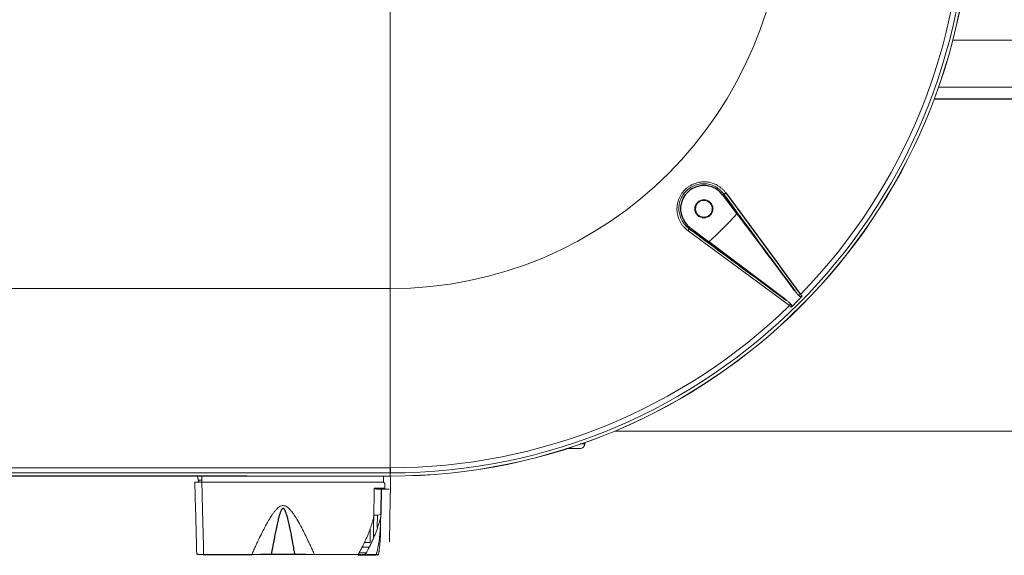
# Model space of a CAD drawing. Header units: millimetres. Extents: x 6 to 425, y 6 to 273.
# Tile 64 of 103: x 162 to 176, y 210 to 218. Entities that reach past the tile are written whole.
import ezdxf

# ---------------------------------------------------------------- set-up
doc = ezdxf.new("R2010")
doc.units = ezdxf.units.MM

msp = doc.modelspace()

# ---------------------------------------------------------------- linework, layer by layer
at = {"color": 144, "linetype": 'Continuous', "lineweight": 18}
for p, q in [((219.396, 217.379), (175.699, 217.379)), ((219.601, 216.706), (175.495, 216.706)), ((172.42, 215.18), (172.404, 215.167)), ((171.925, 214.685), (171.937, 214.7)), ((172.21, 214.493), (171.937, 214.7)), ((155.651, 213.824), (167.651, 213.824)), ((167.651, 213.824), (167.651, 211.262)), ((170.861, 211.787), (224.234, 211.787)), ((161.763, 211.262), (167.651, 211.262)), ((167.651, 211.188), (155.651, 211.188)), ((155.651, 211.144), (167.651, 211.144)), ((164.907, 211.07), (164.893, 211.144)), ((164.905, 211.086), (164.894, 211.144)), ((164.894, 211.138), (164.904, 211.078)), ((164.905, 211.087), (164.904, 211.054)), ((164.954, 211.087), (164.905, 211.087)), ((164.954, 211.142), (164.954, 211.054)), ((165.6, 211.142), (165.6, 211.144)), ((165.6, 211.144), (165.6, 211.143)), ((165.6, 211.143), (166.035, 211.143)), ((165.6, 211.142), (165.6, 211.143)), ((166.035, 211.143), (166.035, 211.144)), ((166.035, 211.143), (166.035, 211.142)), ((166.766, 211.142), (166.035, 211.142)), ((166.766, 211.142), (166.767, 211.143)), ((166.767, 211.143), (167.201, 211.143)), ((167.201, 211.143), (167.202, 211.142)), ((167.651, 211.142), (167.202, 211.142)), ((167.554, 211.054), (167.555, 211.142)), ((167.651, 211.188), (167.651, 211.144)), ((167.651, 211.142), (167.651, 211.144)), ((167.655, 211.142), (167.654, 211.055)), ((167.554, 211.054), (164.954, 211.054)), ((167.554, 211.054), (164.954, 211.054)), ((167.421, 210.97), (167.572, 210.972)), ((167.47, 210.97), (167.421, 210.97)), ((167.47, 210.955), (167.47, 210.97)), ((167.521, 210.955), (167.572, 210.956)), ((167.465, 210.407), (167.467, 210.585)), ((167.363, 210.194), (167.361, 210.389)), ((167.247, 210.127), (167.337, 210.127)), ((167.363, 210.194), (167.281, 210.194)), ((167.337, 210.127), (167.345, 210.127)), ((164.98, 210.01), (164.98, 210.023)), ((164.98, 210.017), (164.98, 210.017)), ((165.67, 210.01), (165.67, 210.023)), ((165.67, 210.021), (167.238, 210.021)), ((165.949, 210.027), (166.285, 210.027)), ((166.565, 210.023), (167.191, 210.023)), ((167.237, 210.047), (167.204, 210.047)), ((167.425, 210.024), (167.425, 210.021))]:
    msp.add_line(p, q, dxfattribs=at)
at = {"color": 7, "linetype": 'Continuous', "lineweight": 25}
for p, q in [((219.664, 216.532), (175.432, 216.532)), ((172.404, 215.167), (172.611, 214.894)), ((173.313, 213.662), (172.21, 214.493)), ((170.432, 211.621), (170.433, 211.605)), ((167.651, 211.262), (167.651, 211.188)), ((165.6, 211.142), (161.868, 211.142)), ((164.905, 211.087), (164.904, 211.054)), ((167.337, 210.127), (167.337, 210.111)), ((164.98, 210.023), (165.67, 210.023))]:
    msp.add_line(p, q, dxfattribs=at)
at = {"color": 144, "linetype": 'Continuous', "lineweight": 18}
for radius in [0.13, 0.119]:
    msp.add_circle((172.138, 214.966), radius, dxfattribs=at)
for centre, radius, start, end in [((167.651, 219.454), 5.63, 270, 0), ((167.651, 219.454), 8.265, 270, 0), ((167.651, 219.454), 8.31, 270, 0), ((167.651, 219.454), 8.312, 270, 0), ((167.651, 219.454), 8.192, 315.7869, 0), ((167.651, 219.454), 6.738, 312.5883, 317.4117), ((171.879, 214.685), 0.046, 313.4763, 359.6068), ((173.467, 213.81), 0.0876, 289.4439, 308.6069), ((167.651, 219.454), 8.225, 314.2409, 315.7591), ((167.651, 219.454), 8.192, 270, 314.2131), ((170.366, 211.604), 0.0667, 270, 1), ((167.442, 210.787), 0.205, 262.1243, 290.5941), ((167.48, 210.298), 0.0291, 309.8683, 354.7878), ((167.275, 210.027), 0.0167, 270.0047, 329.8486), ((167.435, 210.026), 0.0154, 271.9917, 348.1244), ((167.466, 210.027), 0.0167, 270, 349.6236)]:
    msp.add_arc(centre, radius, start, end, dxfattribs=at)
at = {"color": 7, "linetype": 'Continuous', "lineweight": 25}
for centre, radius, start, end in [((172.138, 214.966), 0.333, 37.1693, 232.8307), ((172.42, 215.225), 0.046, 270.3932, 316.5237), ((173.295, 213.637), 0.0876, 321.3931, 340.5561)]:
    msp.add_arc(centre, radius, start, end, dxfattribs=at)
at = {"color": 144, "linetype": 'Continuous', "lineweight": 18}
for points, knots in [([(167.651, 217.962), (167.651, 217.87), (167.651, 217.771), (167.651, 217.564), (167.651, 217.455), (167.651, 217.229), (167.651, 217.112), (167.651, 216.872), (167.651, 216.626), (167.651, 216.375), (167.651, 216.125), (167.651, 216.001), (167.651, 215.633), (167.651, 215.396), (167.651, 214.963), (167.651, 214.767), (167.651, 214.516), (167.651, 214.44), (167.651, 214.302), (167.651, 214.241), (167.651, 214.133), (167.651, 214.086), (167.651, 214.026), (167.651, 214.008), (167.651, 213.975), (167.651, 213.899), (167.651, 213.855), (167.651, 213.824)], [0, 0, 0, 0, 0.0625, 0.0625, 0.125, 0.125, 0.1875, 0.1875, 0.25, 0.3125, 0.3125, 0.375, 0.375, 0.5, 0.5, 0.625, 0.625, 0.6875, 0.6875, 0.75, 0.75, 0.8125, 0.8125, 0.84375, 0.84375, 0.875, 1, 1, 1, 1]), ([(171.911, 214.652), (171.888, 214.668), (171.868, 214.686), (171.841, 214.717), (171.833, 214.728), (171.817, 214.75), (171.809, 214.762), (171.789, 214.798), (171.778, 214.823), (171.766, 214.862), (171.763, 214.876), (171.757, 214.903), (171.756, 214.917), (171.753, 214.944), (171.753, 214.958), (171.753, 214.986), (171.754, 215), (171.76, 215.042), (171.766, 215.069), (171.781, 215.108), (171.786, 215.121), (171.799, 215.147), (171.806, 215.159), (171.828, 215.195), (171.846, 215.217), (171.876, 215.248), (171.887, 215.257), (171.909, 215.275), (171.921, 215.283), (171.944, 215.298), (171.957, 215.305), (171.982, 215.318), (171.995, 215.323), (172.035, 215.338), (172.062, 215.344), (172.118, 215.352), (172.146, 215.352), (172.187, 215.349), (172.201, 215.347), (172.228, 215.342), (172.242, 215.338), (172.281, 215.326), (172.306, 215.316), (172.342, 215.295), (172.354, 215.288), (172.376, 215.272), (172.387, 215.264), (172.408, 215.246), (172.417, 215.236), (172.436, 215.216), (172.445, 215.205), (172.453, 215.194)], [0, 0, 0, 0, 0.0625, 0.0625, 0.09375, 0.09375, 0.125, 0.125, 0.1875, 0.1875, 0.21875, 0.21875, 0.25, 0.25, 0.28125, 0.28125, 0.3125, 0.3125, 0.375, 0.375, 0.40625, 0.40625, 0.4375, 0.4375, 0.5, 0.5, 0.53125, 0.53125, 0.5625, 0.5625, 0.59375, 0.59375, 0.625, 0.625, 0.6875, 0.6875, 0.75, 0.75, 0.78125, 0.78125, 0.8125, 0.8125, 0.875, 0.875, 0.90625, 0.90625, 0.9375, 0.9375, 0.96875, 0.96875, 1, 1, 1, 1]), ([(172.42, 215.18), (172.412, 215.19), (172.404, 215.199), (172.388, 215.218), (172.379, 215.227), (172.36, 215.243), (172.35, 215.251), (172.33, 215.265), (172.319, 215.272), (172.286, 215.291), (172.264, 215.301), (172.216, 215.316), (172.19, 215.321), (172.14, 215.325), (172.115, 215.325), (172.063, 215.318), (172.038, 215.312), (172.002, 215.299), (171.99, 215.294), (171.967, 215.282), (171.955, 215.276), (171.923, 215.255), (171.902, 215.239), (171.865, 215.202), (171.849, 215.181), (171.828, 215.148), (171.822, 215.137), (171.81, 215.114), (171.805, 215.102), (171.792, 215.065), (171.786, 215.041), (171.782, 215.002), (171.781, 214.989), (171.78, 214.964), (171.781, 214.951), (171.783, 214.926), (171.785, 214.914), (171.79, 214.889), (171.793, 214.877), (171.804, 214.841), (171.814, 214.818), (171.832, 214.785), (171.839, 214.774), (171.854, 214.754), (171.861, 214.744), (171.886, 214.716), (171.905, 214.7), (171.925, 214.685)], [0, 0, 0, 0, 0.03125, 0.03125, 0.0625, 0.0625, 0.09375, 0.09375, 0.125, 0.125, 0.1875, 0.1875, 0.25, 0.25, 0.3125, 0.3125, 0.375, 0.375, 0.40625, 0.40625, 0.4375, 0.4375, 0.5, 0.5, 0.5625, 0.5625, 0.59375, 0.59375, 0.625, 0.625, 0.6875, 0.6875, 0.71875, 0.71875, 0.75, 0.75, 0.78125, 0.78125, 0.8125, 0.8125, 0.875, 0.875, 0.90625, 0.90625, 0.9375, 0.9375, 1, 1, 1, 1]), ([(173.522, 213.742), (173.526, 213.737), (173.53, 213.732), (173.537, 213.723), (173.54, 213.719), (173.543, 213.715)], [0, 0, 0, 0, 0.5, 0.5, 1, 1, 1, 1]), ([(173.313, 213.662), (173.324, 213.654), (173.335, 213.645), (173.357, 213.627), (173.367, 213.618), (173.377, 213.608)], [0, 0, 0, 0, 0.5, 0.5, 1, 1, 1, 1]), ([(173.389, 213.561), (173.385, 213.564), (173.381, 213.568), (173.372, 213.575), (173.368, 213.579), (173.363, 213.582)], [0, 0, 0, 0, 0.5, 0.5, 1, 1, 1, 1]), ([(170.366, 211.537), (170.366, 211.537), (170.366, 211.537), (170.348, 211.537), (170.321, 211.537), (170.278, 211.537), (170.224, 211.537), (170.189, 211.537), (170.173, 211.537)], [0, 0, 0, 0, 0.291263, 0.437878, 0.584444, 0.798156, 0.907559, 1, 1, 1, 1]), ([(170.368, 211.605), (170.375, 211.605), (170.397, 211.605), (170.413, 211.605), (170.433, 211.605), (170.433, 211.605), (170.433, 211.605)], [0, 0, 0, 0, 0.1056254, 0.328025, 0.5504939, 1, 1, 1, 1]), ([(164.954, 211.054), (164.952, 211.054), (164.948, 211.054), (164.942, 211.054), (164.936, 211.054), (164.93, 211.054), (164.925, 211.054), (164.919, 211.054), (164.914, 211.054), (164.909, 211.054), (164.904, 211.054), (164.899, 211.054), (164.895, 211.054), (164.891, 211.054), (164.887, 211.054), (164.882, 211.054), (164.876, 211.054), (164.87, 211.054), (164.864, 211.054), (164.86, 211.054), (164.856, 211.054), (164.854, 211.054), (164.854, 211.054), (164.854, 211.054)], [0, 0, 0, 0, 0.03779, 0.075618, 0.113392, 0.151016, 0.1884, 0.22545, 0.26208, 0.298205, 0.333746, 0.368629, 0.402787, 0.436157, 0.468687, 0.500327, 0.565268, 0.633264, 0.703852, 0.776473, 0.850497, 0.92524, 1, 1, 1, 1]), ([(164.881, 210.027), (164.876, 210.194), (164.872, 210.364), (164.863, 210.708), (164.858, 210.881), (164.854, 211.054)], [0, 0, 0, 0, 0.5, 0.5, 1, 1, 1, 1]), ([(164.954, 211.054), (164.954, 211.041), (164.955, 211.016), (164.956, 210.979), (164.957, 210.943), (164.958, 210.906), (164.959, 210.871), (164.959, 210.835), (164.96, 210.801), (164.961, 210.766), (164.962, 210.733), (164.963, 210.699), (164.964, 210.666), (164.965, 210.634), (164.965, 210.602), (164.966, 210.571), (164.967, 210.54), (164.968, 210.509), (164.969, 210.48), (164.969, 210.45), (164.97, 210.421), (164.971, 210.393), (164.972, 210.365), (164.972, 210.337), (164.973, 210.31), (164.974, 210.284), (164.974, 210.257), (164.975, 210.232), (164.976, 210.207), (164.976, 210.182), (164.977, 210.158), (164.977, 210.134), (164.978, 210.111), (164.979, 210.088), (164.979, 210.066), (164.98, 210.044), (164.98, 210.03), (164.98, 210.023)], [0, 0, 0, 0, 0.036055, 0.071669, 0.106843, 0.141577, 0.175871, 0.209725, 0.243138, 0.276111, 0.308644, 0.340737, 0.37239, 0.403602, 0.434375, 0.464707, 0.494599, 0.524051, 0.553062, 0.581634, 0.609765, 0.637456, 0.664707, 0.691518, 0.717888, 0.743819, 0.769309, 0.794359, 0.818968, 0.843138, 0.866867, 0.890157, 0.913006, 0.935415, 0.957383, 0.978912, 1, 1, 1, 1]), ([(167.475, 210.955), (167.474, 210.955), (167.472, 210.955), (167.469, 210.955), (167.465, 210.955), (167.461, 210.956), (167.455, 210.958), (167.446, 210.96), (167.437, 210.963), (167.429, 210.967), (167.424, 210.968), (167.422, 210.969), (167.421, 210.97)], [0, 0, 0, 0, 0.057723, 0.118641, 0.182816, 0.250278, 0.368536, 0.500906, 0.749474, 0.874685, 0.947185, 1, 1, 1, 1]), ([(167.521, 210.955), (167.521, 210.955), (167.521, 210.955), (167.52, 210.955), (167.519, 210.955), (167.518, 210.955), (167.517, 210.955), (167.516, 210.955), (167.514, 210.955), (167.512, 210.955), (167.51, 210.955), (167.508, 210.955), (167.503, 210.955), (167.497, 210.955), (167.49, 210.955), (167.483, 210.955), (167.477, 210.955), (167.475, 210.955)], [0, 0, 0, 0, 0.055096, 0.109454, 0.162914, 0.215321, 0.266532, 0.316409, 0.364828, 0.411673, 0.456842, 0.500243, 0.60127, 0.70227, 0.802723, 0.902125, 1, 1, 1, 1]), ([(167.572, 210.972), (167.572, 210.972), (167.572, 210.97), (167.572, 210.968), (167.572, 210.966), (167.572, 210.963), (167.572, 210.961), (167.572, 210.959), (167.572, 210.957), (167.572, 210.957), (167.572, 210.956), (167.572, 210.956)], [0, 0, 0, 0, 0.082682, 0.165791, 0.250673, 0.37436, 0.499878, 0.622536, 0.749283, 0.874505, 1, 1, 1, 1]), ([(167.636, 210.955), (167.636, 210.955), (167.634, 210.955), (167.629, 210.955), (167.625, 210.955), (167.608, 210.955), (167.593, 210.955), (167.576, 210.955)], [0, 0, 0, 0, 0.25, 0.25, 0.5, 0.5, 1, 1, 1, 1]), ([(167.652, 210.972), (167.652, 210.972), (167.652, 210.97), (167.652, 210.963), (167.652, 210.957), (167.652, 210.943), (167.652, 210.934), (167.652, 210.916), (167.651, 210.906), (167.651, 210.897)], [0, 0, 0, 0, 0.25, 0.25, 0.5, 0.5, 0.75, 0.75, 1, 1, 1, 1]), ([(165.67, 210.023), (165.675, 210.034), (165.684, 210.055), (165.699, 210.088), (165.713, 210.12), (165.728, 210.152), (165.743, 210.183), (165.768, 210.237), (165.804, 210.311), (165.854, 210.409), (165.905, 210.501), (165.949, 210.574), (165.984, 210.624), (166.006, 210.652), (166.027, 210.674), (166.046, 210.692), (166.068, 210.708), (166.092, 210.719), (166.119, 210.723), (166.146, 210.718), (166.17, 210.706), (166.191, 210.689), (166.211, 210.67), (166.231, 210.648), (166.253, 210.62), (166.286, 210.572), (166.331, 210.499), (166.382, 210.407), (166.431, 210.31), (166.472, 210.226), (166.507, 210.151), (166.536, 210.087), (166.555, 210.044), (166.565, 210.023)], [0, 0, 0, 0, 0.0212916, 0.0424125, 0.0633634, 0.0841449, 0.1047577, 0.1252024, 0.1904639, 0.250395, 0.319297, 0.3755922, 0.400588, 0.4255054, 0.4379768, 0.4548258, 0.4694426, 0.485239, 0.5009915, 0.5167551, 0.5325018, 0.5471005, 0.5639009, 0.5806517, 0.5995744, 0.6264143, 0.6824851, 0.7508828, 0.8104827, 0.8753139, 0.9162066, 0.957767, 1, 1, 1, 1]), ([(167.191, 210.023), (167.197, 210.033), (167.205, 210.048), (167.216, 210.067), (167.233, 210.097), (167.257, 210.142), (167.287, 210.203), (167.311, 210.258), (167.332, 210.307), (167.349, 210.349), (167.364, 210.392), (167.379, 210.435), (167.393, 210.479), (167.401, 210.508), (167.405, 210.523)], [0, 0, 0, 0, 0.062527, 0.093791, 0.125053, 0.250041, 0.375205, 0.500066, 0.583469, 0.666788, 0.750062, 0.83333, 0.91663, 1, 1, 1, 1]), ([(167.502, 210.51), (167.499, 210.501), (167.494, 210.485), (167.487, 210.46), (167.479, 210.435), (167.47, 210.409), (167.461, 210.384), (167.452, 210.359), (167.442, 210.333), (167.432, 210.308), (167.422, 210.282), (167.406, 210.245), (167.384, 210.196), (167.356, 210.14), (167.331, 210.092), (167.314, 210.062), (167.304, 210.043), (167.297, 210.032), (167.292, 210.024), (167.289, 210.019)], [0, 0, 0, 0, 0.048181, 0.09674, 0.145687, 0.195028, 0.244772, 0.29493, 0.34551, 0.396522, 0.447978, 0.499888, 0.623934, 0.749913, 0.84992, 0.924954, 0.946396, 0.967838, 1, 1, 1, 1]), ([(167.415, 210.584), (167.414, 210.564), (167.413, 210.493), (167.411, 210.381), (167.41, 210.293), (167.409, 210.251)], [0, 0, 0, 0, 0.174511, 0.615375, 1, 1, 1, 1]), ([(167.496, 210.258), (167.497, 210.266), (167.498, 210.281), (167.501, 210.304), (167.503, 210.328), (167.505, 210.353), (167.506, 210.378), (167.508, 210.407), (167.51, 210.44), (167.512, 210.477), (167.513, 210.508), (167.513, 210.529), (167.513, 210.54), (167.513, 210.545), (167.513, 210.548), (167.514, 210.549), (167.514, 210.55), (167.514, 210.55)], [0, 0, 0, 0, 0.077546, 0.157373, 0.239502, 0.323955, 0.410753, 0.499914, 0.616521, 0.749945, 0.874965, 0.937474, 0.968728, 0.984336, 0.99217, 0.996278, 1, 1, 1, 1]), ([(167.514, 210.55), (167.514, 210.551), (167.514, 210.551), (167.514, 210.552), (167.514, 210.553), (167.514, 210.553), (167.514, 210.553), (167.514, 210.553), (167.514, 210.552), (167.513, 210.551), (167.513, 210.55), (167.513, 210.548), (167.513, 210.545), (167.513, 210.542), (167.512, 210.538), (167.511, 210.534), (167.51, 210.53), (167.509, 210.527), (167.508, 210.523), (167.506, 210.519), (167.505, 210.516), (167.503, 210.513), (167.502, 210.511), (167.502, 210.51), (167.501, 210.51), (167.501, 210.51)], [0, 0, 0, 0, 0.001634, 0.003219, 0.004875, 0.006989, 0.009687, 0.013762, 0.019339, 0.026741, 0.038645, 0.060168, 0.077261, 0.114307, 0.15448, 0.213134, 0.264606, 0.308904, 0.382335, 0.463271, 0.541678, 0.617683, 0.762423, 0.926536, 1, 1, 1, 1]), ([(167.501, 210.51), (167.501, 210.51), (167.501, 210.51), (167.501, 210.51), (167.502, 210.51)], [0, 0, 0, 0, 0.316039, 1, 1, 1, 1]), ([(167.514, 210.552), (167.514, 210.55), (167.514, 210.549), (167.513, 210.547), (167.513, 210.545), (167.513, 210.541), (167.513, 210.539), (167.513, 210.53), (167.513, 210.525), (167.513, 210.509), (167.513, 210.498), (167.512, 210.465), (167.512, 210.444), (167.511, 210.38), (167.51, 210.337), (167.509, 210.295)], [0, 0, 0, 0, 0.015625, 0.015625, 0.03125, 0.03125, 0.0625, 0.0625, 0.125, 0.125, 0.25, 0.25, 0.5, 0.5, 1, 1, 1, 1]), ([(167.514, 210.596), (167.514, 210.596), (167.514, 210.596), (167.514, 210.592), (167.514, 210.58), (167.514, 210.566), (167.514, 210.56), (167.514, 210.557), (167.514, 210.556), (167.514, 210.553), (167.514, 210.552)], [0, 0, 0, 0, 0.130835, 0.468916, 0.766341, 0.89729, 0.954923, 0.980281, 0.990237, 1, 1, 1, 1]), ([(167.642, 210.377), (167.641, 210.32), (167.64, 210.276), (167.639, 210.218), (167.639, 210.203), (167.639, 210.203)], [0, 0, 0, 0, 0.5, 0.5, 1, 1, 1, 1]), ([(167.644, 210.488), (167.644, 210.475), (167.644, 210.462), (167.643, 210.439), (167.643, 210.427), (167.643, 210.408), (167.643, 210.399), (167.642, 210.386), (167.642, 210.381), (167.642, 210.377)], [0, 0, 0, 0, 0.25, 0.25, 0.5, 0.5, 0.75, 0.75, 1, 1, 1, 1]), ([(167.45, 210.023), (167.451, 210.024), (167.452, 210.028), (167.454, 210.036), (167.457, 210.049), (167.461, 210.065), (167.467, 210.086), (167.472, 210.111), (167.478, 210.141), (167.484, 210.171), (167.488, 210.198), (167.492, 210.22), (167.494, 210.24), (167.495, 210.252), (167.496, 210.258)], [0, 0, 0, 0, 0.0175138, 0.052947, 0.106319, 0.1776596, 0.2670183, 0.3744737, 0.5001429, 0.6422309, 0.7498801, 0.843198, 0.9265808, 1, 1, 1, 1]), ([(167.509, 210.295), (167.509, 210.291), (167.509, 210.283), (167.508, 210.27), (167.508, 210.257), (167.507, 210.243), (167.506, 210.222), (167.504, 210.195), (167.501, 210.162), (167.498, 210.127), (167.494, 210.098), (167.491, 210.075), (167.488, 210.058), (167.485, 210.041), (167.483, 210.03), (167.482, 210.024)], [0, 0, 0, 0, 0.044998, 0.092493, 0.142497, 0.195016, 0.250058, 0.366717, 0.499776, 0.617993, 0.749804, 0.81838, 0.874915, 0.93693, 1, 1, 1, 1]), ([(164.881, 210.027), (164.881, 210.027), (164.881, 210.026), (164.881, 210.026), (164.883, 210.026), (164.885, 210.025), (164.89, 210.025), (164.897, 210.024), (164.909, 210.024), (164.924, 210.023), (164.939, 210.023), (164.951, 210.023), (164.961, 210.023), (164.97, 210.023), (164.977, 210.023), (164.98, 210.023)], [0, 0, 0, 0, 0.02906, 0.07046, 0.124934, 0.195473, 0.25014, 0.383072, 0.499759, 0.627689, 0.749291, 0.812292, 0.875303, 0.937983, 1, 1, 1, 1]), ([(165.67, 210.023), (165.674, 210.023), (165.683, 210.023), (165.697, 210.023), (165.712, 210.023), (165.727, 210.024), (165.746, 210.024), (165.775, 210.024), (165.812, 210.025), (165.85, 210.025), (165.881, 210.026), (165.906, 210.026), (165.928, 210.026), (165.942, 210.027), (165.949, 210.027)], [0, 0, 0, 0, 0.045093, 0.092734, 0.14285, 0.195359, 0.250172, 0.343328, 0.500426, 0.641105, 0.75033, 0.839506, 0.922636, 1, 1, 1, 1]), ([(166.285, 210.027), (166.289, 210.027), (166.298, 210.027), (166.31, 210.026), (166.323, 210.026), (166.337, 210.026), (166.357, 210.026), (166.385, 210.025), (166.423, 210.025), (166.46, 210.024), (166.492, 210.024), (166.518, 210.023), (166.542, 210.023), (166.557, 210.023), (166.565, 210.023)], [0, 0, 0, 0, 0.045916, 0.093833, 0.143809, 0.195903, 0.250172, 0.360222, 0.500379, 0.660798, 0.750336, 0.840432, 0.92378, 1, 1, 1, 1]), ([(167.275, 210.01), (167.275, 210.01), (167.274, 210.01), (167.272, 210.01), (167.27, 210.01), (167.263, 210.01), (167.256, 210.01), (167.24, 210.01), (167.231, 210.01), (167.212, 210.01), (167.201, 210.01), (167.191, 210.01)], [0, 0, 0, 0, 0.125, 0.125, 0.25, 0.25, 0.5, 0.5, 0.75, 0.75, 1, 1, 1, 1]), ([(167.304, 210.047), (167.287, 210.047), (167.254, 210.047), (167.24, 210.047), (167.238, 210.047), (167.237, 210.047)], [0, 0, 0, 0, 0.331687, 0.66561, 1, 1, 1, 1]), ([(167.29, 210.021), (167.287, 210.021), (167.265, 210.021), (167.252, 210.021), (167.25, 210.021), (167.25, 210.021)], [0, 0, 0, 0, 0.077933, 0.539569, 1, 1, 1, 1]), ([(167.436, 210.01), (167.404, 210.01), (167.377, 210.01), (167.333, 210.01), (167.316, 210.01), (167.297, 210.01), (167.292, 210.01), (167.284, 210.01), (167.281, 210.01), (167.28, 210.01), (167.279, 210.01), (167.279, 210.01), (167.278, 210.01), (167.277, 210.01), (167.276, 210.01), (167.275, 210.01)], [0, 0, 0, 0, 0.25, 0.25, 0.5, 0.5, 0.625, 0.625, 0.75, 0.75, 0.8125, 0.8125, 0.875, 0.875, 1, 1, 1, 1]), ([(167.289, 210.019), (167.29, 210.019), (167.291, 210.019), (167.292, 210.019), (167.294, 210.019), (167.294, 210.019), (167.295, 210.019), (167.297, 210.019), (167.299, 210.019), (167.303, 210.019), (167.308, 210.019), (167.316, 210.019), (167.325, 210.02), (167.335, 210.02), (167.345, 210.02), (167.357, 210.02), (167.37, 210.021), (167.383, 210.021), (167.398, 210.021), (167.414, 210.022), (167.432, 210.022), (167.444, 210.023), (167.45, 210.023)], [0, 0, 0, 0, 0.062547, 0.125106, 0.18768, 0.250262, 0.276575, 0.306207, 0.339165, 0.37546, 0.43803, 0.500745, 0.551272, 0.601572, 0.65168, 0.701629, 0.751453, 0.80119, 0.850878, 0.900549, 0.950241, 1, 1, 1, 1]), ([(167.482, 210.024), (167.481, 210.023), (167.478, 210.021), (167.465, 210.019), (167.453, 210.018), (167.451, 210.018)], [0, 0, 0, 0, 0.442035, 0.886215, 1, 1, 1, 1])]:
    msp.add_open_spline(points, degree=3, knots=knots, dxfattribs=at)
at = {"color": 7, "linetype": 'Continuous', "lineweight": 25}
for points in [[(173.442, 213.792), (173.101, 214.254), (172.761, 214.717), (172.42, 215.18)], [(172.453, 215.194), (172.809, 214.71), (173.166, 214.226), (173.522, 213.742)], [(172.611, 214.894), (172.888, 214.527), (173.165, 214.159), (173.442, 213.792)], [(171.925, 214.685), (172.388, 214.344), (172.85, 214.003), (173.313, 213.662)], [(167.521, 210.955), (167.518, 210.835), (167.516, 210.715), (167.514, 210.596)]]:
    msp.add_open_spline(points, degree=3, dxfattribs=at)
at = {"color": 144, "linetype": 'Continuous', "lineweight": 18}
for points in [[(173.363, 213.582), (172.879, 213.939), (172.395, 214.295), (171.911, 214.652)], [(167.414, 210.584), (167.417, 210.712), (167.419, 210.841), (167.421, 210.97)], [(167.571, 211.037), (167.565, 211.043), (167.559, 211.048), (167.554, 211.054)], [(167.572, 210.972), (167.572, 210.994), (167.571, 211.015), (167.571, 211.037)], [(167.654, 211.055), (167.653, 211.027), (167.653, 210.999), (167.652, 210.972)], [(167.651, 210.897), (167.649, 210.759), (167.646, 210.622), (167.644, 210.488)], [(167.414, 210.584), (167.414, 210.564), (167.411, 210.543), (167.405, 210.523)]]:
    msp.add_open_spline(points, degree=3, dxfattribs=at)
at = {"color": 7, "linetype": 'Continuous', "lineweight": 25}
for points, knots in [([(173.442, 213.792), (173.451, 213.78), (173.459, 213.769), (173.477, 213.748), (173.487, 213.737), (173.497, 213.727)], [0, 0, 0, 0, 0.5, 0.5, 1, 1, 1, 1]), ([(173.377, 213.608), (173.38, 213.605), (173.383, 213.601), (173.389, 213.594), (173.391, 213.59), (173.394, 213.582), (173.395, 213.578), (173.395, 213.569), (173.393, 213.564), (173.389, 213.561)], [0, 0, 0, 0, 0.25, 0.25, 0.5, 0.5, 0.75, 0.75, 1, 1, 1, 1]), ([(173.497, 213.727), (173.5, 213.724), (173.503, 213.721), (173.51, 213.716), (173.514, 213.713), (173.522, 213.71), (173.527, 213.709), (173.536, 213.71), (173.54, 213.712), (173.543, 213.715)], [0, 0, 0, 0, 0.25, 0.25, 0.5, 0.5, 0.75, 0.75, 1, 1, 1, 1]), ([(153.681, 211.382), (153.669, 211.325), (153.645, 211.212), (153.607, 211.066), (153.576, 210.955), (153.55, 210.872), (153.531, 210.812), (153.513, 210.757), (153.493, 210.702), (153.473, 210.648), (153.453, 210.594), (153.432, 210.542), (153.411, 210.491), (153.39, 210.443), (153.367, 210.39), (153.34, 210.334), (153.31, 210.272), (153.28, 210.213), (153.248, 210.153), (153.215, 210.095), (153.181, 210.038), (153.147, 209.983), (153.113, 209.93), (153.08, 209.881), (153.048, 209.835), (153.015, 209.789), (152.98, 209.742), (152.942, 209.695), (152.902, 209.645), (152.859, 209.595), (152.815, 209.547), (152.774, 209.504), (152.738, 209.466), (152.705, 209.433), (152.672, 209.402), (152.638, 209.371), (152.601, 209.338), (152.562, 209.304), (152.521, 209.269), (152.479, 209.236), (152.437, 209.203), (152.395, 209.172), (152.354, 209.143), (152.317, 209.117), (152.283, 209.094), (152.251, 209.074), (152.213, 209.05), (152.169, 209.023), (152.118, 208.993), (152.069, 208.966), (152.028, 208.944), (151.994, 208.926), (151.967, 208.913), (151.939, 208.899), (151.911, 208.885), (151.88, 208.871), (151.849, 208.857), (151.818, 208.843), (151.786, 208.829), (151.753, 208.815), (151.718, 208.801), (151.681, 208.786), (151.645, 208.772), (151.608, 208.759), (151.573, 208.746), (151.54, 208.735), (151.511, 208.725), (151.484, 208.716), (151.452, 208.706), (151.413, 208.694), (151.366, 208.68), (151.319, 208.666), (151.273, 208.654), (151.226, 208.642), (151.18, 208.63), (151.136, 208.62), (151.092, 208.61), (151.048, 208.6), (151.002, 208.59), (150.952, 208.581), (150.9, 208.571), (150.845, 208.561), (150.788, 208.552), (150.73, 208.542), (150.672, 208.534), (150.612, 208.525), (150.561, 208.518), (150.516, 208.513), (150.48, 208.508), (150.446, 208.504), (150.413, 208.5), (150.38, 208.495), (150.347, 208.491), (150.313, 208.487), (150.282, 208.482), (150.254, 208.478), (150.227, 208.474), (150.203, 208.47), (150.183, 208.466), (150.167, 208.463), (150.156, 208.461), (150.14, 208.458), (150.12, 208.453), (150.095, 208.447), (150.066, 208.438), (150.034, 208.428), (150, 208.416), (149.964, 208.4), (149.926, 208.382), (149.896, 208.365), (149.865, 208.345), (149.845, 208.33), (149.824, 208.314), (149.801, 208.295), (149.779, 208.274), (149.756, 208.25), (149.735, 208.226), (149.718, 208.204), (149.705, 208.186), (149.695, 208.17), (149.687, 208.157), (149.68, 208.145), (149.666, 208.121), (149.65, 208.089), (149.635, 208.049), (149.625, 208.017), (149.617, 207.99), (149.61, 207.958), (149.604, 207.917), (149.601, 207.878), (149.6, 207.848), (149.6, 207.826), (149.602, 207.801), (149.605, 207.771), (149.61, 207.738), (149.617, 207.705), (149.626, 207.674), (149.637, 207.639), (149.653, 207.6), (149.671, 207.565), (149.689, 207.533), (149.709, 207.502), (149.732, 207.471), (149.756, 207.443), (149.782, 207.415), (149.808, 207.39), (149.838, 207.364), (149.87, 207.339), (149.903, 207.316), (149.93, 207.298), (149.957, 207.282), (149.979, 207.269), (150.01, 207.252), (150.044, 207.234), (150.082, 207.215), (150.125, 207.194), (150.173, 207.171), (150.233, 207.144), (150.307, 207.111), (150.397, 207.072), (150.494, 207.031), (150.587, 206.992), (150.674, 206.956), (150.752, 206.923), (150.841, 206.887), (150.943, 206.844), (151.062, 206.795), (151.199, 206.738), (151.352, 206.675), (151.518, 206.606), (151.698, 206.532), (151.9, 206.447), (152.104, 206.362), (152.299, 206.279), (152.474, 206.205), (152.655, 206.128), (152.839, 206.05), (153.026, 205.97), (153.215, 205.888), (153.408, 205.804), (153.601, 205.721), (153.825, 205.623), (154.082, 205.512), (154.368, 205.389), (154.649, 205.267), (154.932, 205.147), (155.222, 205.024), (155.496, 204.91), (155.753, 204.803), (155.992, 204.705), (156.235, 204.606), (156.469, 204.513), (156.678, 204.43), (156.844, 204.365), (156.97, 204.316), (157.07, 204.278), (157.168, 204.24), (157.276, 204.199), (157.399, 204.153), (157.56, 204.093), (157.76, 204.019), (157.997, 203.934), (158.245, 203.846), (158.498, 203.759), (158.756, 203.673), (158.976, 203.601), (159.151, 203.546), (159.271, 203.509), (159.369, 203.478), (159.45, 203.454), (159.523, 203.432), (159.597, 203.41), (159.68, 203.386), (159.793, 203.353), (159.939, 203.312), (160.12, 203.263), (160.315, 203.211), (160.523, 203.159), (160.724, 203.111), (160.918, 203.067), (161.096, 203.029), (161.259, 202.996), (161.399, 202.97), (161.511, 202.95), (161.605, 202.933), (161.693, 202.919), (161.784, 202.905), (161.881, 202.89), (161.987, 202.875), (162.108, 202.86), (162.247, 202.843), (162.403, 202.828), (162.571, 202.814), (162.745, 202.803), (162.915, 202.796), (163.073, 202.794), (163.216, 202.794), (163.342, 202.798), (163.454, 202.803), (163.557, 202.81), (163.656, 202.818), (163.753, 202.828), (163.844, 202.839), (163.929, 202.851), (164.013, 202.865), (164.101, 202.881), (164.199, 202.901), (164.308, 202.926), (164.424, 202.956), (164.532, 202.989), (164.625, 203.021), (164.71, 203.052), (164.794, 203.085), (164.88, 203.122), (164.96, 203.16), (165.034, 203.198), (165.112, 203.241), (165.198, 203.292), (165.283, 203.347), (165.357, 203.4), (165.423, 203.449), (165.488, 203.502), (165.554, 203.559), (165.612, 203.614), (165.656, 203.657), (165.691, 203.694), (165.727, 203.732), (165.77, 203.781), (165.817, 203.836), (165.871, 203.907), (165.931, 203.989), (166, 204.096), (166.065, 204.208), (166.121, 204.318), (166.166, 204.417), (166.208, 204.518), (166.253, 204.642), (166.297, 204.783), (166.335, 204.933), (166.362, 205.062), (166.383, 205.181), (166.399, 205.299), (166.415, 205.449), (166.426, 205.594), (166.428, 205.692), (166.428, 205.726)], [0, 0, 0, 0, 0.005755, 0.011239, 0.016358, 0.019211, 0.02187, 0.024326, 0.026847, 0.029735, 0.032272, 0.035049, 0.037845, 0.040518, 0.043062, 0.046982, 0.05068, 0.054556, 0.05863, 0.062865, 0.066948, 0.071469, 0.075659, 0.079668, 0.083683, 0.087794, 0.092137, 0.096809, 0.10182, 0.107179, 0.112681, 0.118097, 0.12228, 0.126403, 0.130463, 0.134659, 0.139225, 0.144078, 0.149303, 0.154563, 0.159548, 0.165115, 0.170269, 0.175001, 0.179301, 0.183232, 0.187017, 0.193878, 0.200246, 0.206264, 0.212492, 0.215859, 0.219299, 0.222813, 0.226406, 0.230256, 0.234441, 0.238297, 0.242403, 0.24676, 0.25137, 0.256235, 0.261295, 0.2661, 0.270979, 0.275427, 0.279443, 0.283022, 0.286179, 0.292477, 0.298817, 0.305198, 0.311618, 0.318076, 0.32457, 0.331187, 0.336882, 0.343091, 0.349812, 0.357045, 0.364786, 0.373032, 0.381778, 0.390827, 0.400343, 0.410316, 0.420735, 0.427506, 0.434381, 0.441029, 0.447404, 0.453507, 0.460898, 0.467854, 0.474377, 0.480473, 0.486145, 0.491399, 0.49624, 0.498719, 0.50108, 0.503625, 0.506536, 0.509811, 0.513446, 0.517197, 0.521259, 0.525626, 0.530292, 0.535145, 0.536847, 0.538533, 0.540206, 0.541866, 0.543511, 0.545142, 0.54676, 0.548192, 0.548969, 0.549462, 0.549903, 0.550327, 0.550733, 0.552507, 0.553875, 0.554847, 0.555537, 0.556265, 0.557894, 0.55975, 0.560556, 0.561398, 0.562378, 0.563755, 0.565542, 0.566866, 0.568349, 0.569989, 0.571793, 0.573625, 0.575851, 0.578465, 0.581463, 0.584818, 0.588116, 0.5912, 0.594073, 0.598171, 0.601771, 0.604885, 0.607524, 0.611987, 0.616759, 0.621867, 0.627288, 0.633001, 0.638981, 0.645066, 0.653165, 0.660941, 0.668392, 0.675516, 0.679968, 0.684317, 0.688929, 0.693862, 0.699064, 0.704473, 0.710029, 0.714959, 0.719909, 0.724841, 0.729723, 0.732943, 0.736054, 0.738988, 0.74177, 0.744429, 0.74699, 0.749477, 0.75191, 0.754304, 0.757844, 0.761341, 0.764805, 0.76827, 0.771925, 0.775809, 0.778868, 0.782067, 0.785411, 0.788772, 0.791734, 0.794233, 0.795855, 0.797175, 0.798538, 0.800118, 0.801922, 0.803956, 0.807265, 0.810947, 0.814775, 0.818742, 0.822849, 0.827092, 0.829418, 0.8314, 0.833032, 0.834308, 0.835417, 0.836665, 0.838058, 0.839596, 0.842364, 0.845502, 0.848901, 0.852536, 0.856407, 0.859615, 0.86296, 0.866035, 0.868605, 0.870667, 0.872243, 0.873882, 0.875595, 0.877383, 0.879341, 0.881637, 0.884312, 0.887365, 0.890712, 0.894183, 0.897644, 0.900839, 0.903732, 0.906326, 0.908621, 0.910624, 0.912783, 0.914826, 0.916753, 0.918565, 0.920276, 0.922178, 0.924256, 0.926644, 0.929355, 0.931916, 0.933941, 0.935636, 0.937647, 0.939766, 0.941656, 0.943316, 0.945077, 0.947264, 0.949616, 0.951513, 0.952989, 0.954724, 0.9567, 0.958429, 0.959682, 0.960457, 0.961495, 0.962831, 0.9644, 0.965854, 0.968102, 0.970356, 0.973234, 0.975552, 0.9773, 0.979291, 0.981582, 0.984454, 0.987072, 0.989653, 0.991155, 0.993121, 0.995549, 0.998441, 1, 1, 1, 1]), ([(166.285, 210.027), (166.283, 210.043), (166.277, 210.075), (166.269, 210.119), (166.262, 210.159), (166.252, 210.214), (166.24, 210.282), (166.222, 210.369), (166.205, 210.45), (166.188, 210.521), (166.174, 210.573), (166.163, 210.608), (166.154, 210.633), (166.147, 210.649), (166.141, 210.66), (166.137, 210.668), (166.131, 210.675), (166.124, 210.68), (166.117, 210.682), (166.11, 210.679), (166.103, 210.674), (166.098, 210.667), (166.093, 210.659), (166.087, 210.648), (166.08, 210.632), (166.071, 210.606), (166.06, 210.572), (166.046, 210.52), (166.029, 210.449), (166.012, 210.368), (165.995, 210.281), (165.98, 210.2), (165.964, 210.114), (165.954, 210.058), (165.949, 210.027)], [0, 0, 0, 0, 0.036784, 0.069894, 0.099328, 0.125086, 0.193232, 0.250119, 0.319897, 0.375185, 0.409723, 0.437785, 0.45499, 0.469105, 0.475906, 0.481659, 0.489506, 0.495582, 0.500578, 0.505325, 0.511143, 0.518532, 0.52468, 0.531941, 0.546054, 0.56318, 0.591167, 0.625527, 0.680738, 0.750351, 0.80715, 0.875171, 0.930258, 1, 1, 1, 1])]:
    msp.add_open_spline(points, degree=3, knots=knots, dxfattribs=at)

doc.saveas('drawing.dxf')
